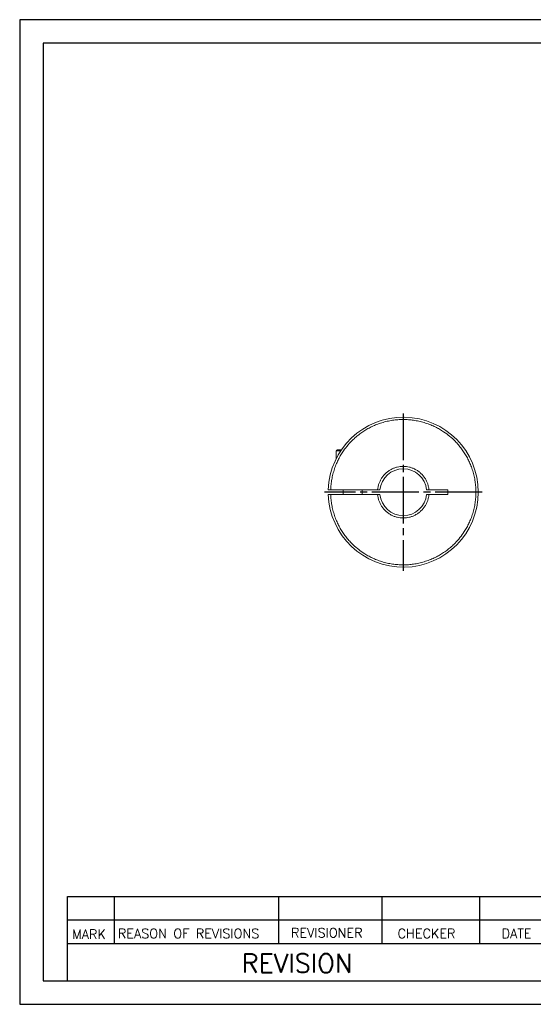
# Model space of a CAD drawing. Extents: x 10 to 307, y 10 to 220.
# Tile 1 of 4: x 10 to 120, y 10 to 220. Entities that reach past the tile are written whole.
import ezdxf

# ---------------------------------------------------------------- set-up
doc = ezdxf.new("R2010")
doc.units = 0
doc.header["$LTSCALE"] = 0.5
doc.header["$MEASUREMENT"] = 0
doc.linetypes.add('CENTER', pattern=[27, 20, -2, 3, -2])
doc.layers.get('0').update_dxf_attribs({"linetype": 'CONTINUOUS'})
doc.styles.get("Standard").update_dxf_attribs({"font": 'romans.shx', "bigfont": 'whgtxt.shx'})

msp = doc.modelspace()

# ---------------------------------------------------------------- linework, layer by layer
for p, q in [((307, 220), (10, 220)), ((10, 220), (10, 10)), ((302, 215), (15, 215)), ((15, 215), (15, 15)), ((20.1963, 15), (20.1963, 33)), ((20.1963, 33), (125, 33)), ((30.1963, 33), (30.1963, 23)), ((65.2416, 33), (65.2416, 23)), ((87.2739, 33), (87.2739, 23)), ((108.0991, 33), (108.0991, 23)), ((20.1963, 28), (125, 28)), ((20.1963, 23), (125, 23)), ((15, 15), (302, 15)), ((10, 10), (307, 10))]:
    msp.add_line(p, q)
at = {"color": 1, "linetype": 'CENTER'}
for p, q in [((91.8514, 136.0274), (91.8514, 102.4274)), ((108.6514, 119.2274), (75.0666, 119.2274))]:
    msp.add_line(p, q, dxfattribs=at)
at = {"color": 7, "linetype": 'Continuous', "lineweight": 15}
for p, q in [((77.5518, 128.0274), (77.5518, 126.4045)), ((78.4891, 128.0274), (77.5518, 128.0274)), ((75.8596, 119.7274), (76.3598, 119.7274)), ((76.3598, 119.7274), (86.3745, 119.7274)), ((79.0518, 119.7274), (79.0518, 118.7274)), ((83.0518, 118.7274), (83.0518, 119.7274)), ((86.3745, 119.7274), (86.8768, 119.7274)), ((96.8267, 119.7274), (97.329, 119.7274)), ((101.3518, 119.7274), (97.329, 119.7274)), ((101.3518, 119.7274), (101.3518, 118.7274)), ((76.3598, 118.7274), (75.8596, 118.7274)), ((86.3745, 118.7274), (76.3598, 118.7274)), ((86.8768, 118.7274), (86.3745, 118.7274)), ((86.8768, 118.7274), (86.8694, 118.7274)), ((97.329, 118.7274), (96.8267, 118.7274)), ((97.329, 118.7274), (101.3518, 118.7274))]:
    msp.add_line(p, q, dxfattribs=at)
for centre, radius, start, end in [((91.8518, 119.2274), 16, 181.790785, 178.209215), ((77.7518, 128.0274), 0.2, 90, 180), ((91.8518, 119.2274), 5, 5.73917, 174.26083), ((91.8518, 119.2274), 5, 185.73917, 354.26083)]:
    msp.add_arc(centre, radius, start, end, dxfattribs=at)
for points, knots in [([(76.3598, 119.7274), (76.3797, 120.102), (76.4195, 120.8506), (76.5841, 121.9756), (76.8295, 123.1071), (77.1678, 124.2384), (77.577, 125.3012), (78.0382, 126.2842), (78.5387, 127.1882), (79.1973, 128.2101), (80.0519, 129.32), (81.0207, 130.3414), (81.9395, 131.1595), (82.7733, 131.8055), (83.6433, 132.3892), (84.5441, 132.9099), (85.4712, 133.366), (86.4753, 133.7792), (87.5567, 134.1366), (88.703, 134.4194), (89.8452, 134.6112), (90.977, 134.7165), (92.1018, 134.7389), (93.2255, 134.6803), (94.3532, 134.5384), (95.4885, 134.31), (96.6253, 133.9903), (97.6945, 133.5983), (98.6848, 133.153), (99.5968, 132.6671), (100.6292, 132.0251), (101.7527, 131.1886), (102.7896, 130.2363), (103.6224, 129.3309), (104.2818, 128.5076), (104.8794, 127.6471), (105.4146, 126.7549), (105.8856, 125.8352), (106.3149, 124.8379), (106.6897, 123.7624), (106.991, 122.6208), (107.2011, 121.4819), (107.3247, 120.352), (107.3653, 119.2276), (107.3248, 118.1031), (107.2012, 116.9733), (106.9911, 115.8344), (106.6898, 114.6927), (106.315, 113.6173), (105.8858, 112.6199), (105.4147, 111.7002), (104.7894, 110.6576), (103.9711, 109.5207), (103.0357, 108.4686), (102.1438, 107.6213), (101.3312, 106.9487), (100.4805, 106.3373), (99.597, 105.7878), (98.6851, 105.302), (97.6948, 104.8566), (96.6255, 104.4646), (95.4889, 104.1449), (94.3536, 103.9164), (93.2258, 103.7746), (92.1022, 103.7159), (90.9772, 103.7383), (89.8456, 103.8437), (88.7034, 104.0353), (87.557, 104.3182), (86.4757, 104.6755), (85.4715, 105.0887), (84.5444, 105.5448), (83.4918, 106.1532), (82.3418, 106.9531), (81.2747, 107.8714), (80.4132, 108.7495), (79.7276, 109.5511), (79.1025, 110.3918), (78.5388, 111.2664), (78.0384, 112.1704), (77.5771, 113.1533), (77.1679, 114.2161), (76.8296, 115.3474), (76.5841, 116.4789), (76.4195, 117.6041), (76.3797, 118.3528), (76.3598, 118.7274)], [0, 0, 0, 0, 0.01167197, 0.02332677, 0.03535067, 0.04768868, 0.06004848, 0.07076843, 0.08146693, 0.09219176, 0.10859108, 0.12499601, 0.13593938, 0.14685983, 0.15780818, 0.16852812, 0.17922663, 0.18995145, 0.202306, 0.21464576, 0.2266723, 0.23832666, 0.24999997, 0.26166796, 0.2733241, 0.28535068, 0.29768869, 0.3100485, 0.32076844, 0.33146695, 0.34219177, 0.35859109, 0.37499602, 0.38593939, 0.39685984, 0.40780819, 0.41852814, 0.42922664, 0.43995146, 0.45230602, 0.46464578, 0.47667231, 0.48832667, 0.49999999, 0.51166797, 0.52332411, 0.5353507, 0.5476887, 0.56004851, 0.57076845, 0.58146696, 0.59219178, 0.60859111, 0.62499603, 0.6359394, 0.64685986, 0.65780821, 0.66852815, 0.67922666, 0.68995148, 0.70230603, 0.71464579, 0.72667233, 0.73832668, 0.75, 0.76166799, 0.77332412, 0.78535071, 0.79768872, 0.81004852, 0.82076847, 0.83146697, 0.84219179, 0.85859112, 0.87499605, 0.88593942, 0.89685987, 0.90780822, 0.91852816, 0.92922667, 0.93995149, 0.95230604, 0.9646458, 0.97667145, 0.98832535, 1, 1, 1, 1]), ([(78.6473, 128.2274), (78.523, 128.2274), (78.2497, 128.2274), (78.0029, 128.2274), (77.8469, 128.2274), (77.7664, 128.2274), (77.7567, 128.2274), (77.7518, 128.2274)], [0, 0, 0, 0, 0.22641946, 0.49799089, 0.66586889, 0.83231169, 1, 1, 1, 1]), ([(97.329, 119.7274), (97.3018, 119.9445), (97.2476, 120.3771), (97.0688, 121.0085), (96.8162, 121.627), (96.4806, 122.2254), (96.0614, 122.7906), (95.5702, 123.3006), (95.0177, 123.7433), (94.4168, 124.1096), (93.7903, 124.389), (93.1513, 124.5858), (92.5062, 124.7021), (91.8519, 124.7401), (91.1976, 124.7022), (90.5526, 124.5858), (89.9135, 124.3892), (89.287, 124.1097), (88.686, 123.7435), (88.1335, 123.3008), (87.6423, 122.7908), (87.2231, 122.2257), (86.8875, 121.6272), (86.6347, 121.0086), (86.4559, 120.3772), (86.4017, 119.9446), (86.3745, 119.7274)], [0, 0, 0, 0, 0.04029676, 0.08029901, 0.12058194, 0.16329378, 0.2064628, 0.24999938, 0.29350811, 0.33667652, 0.37941681, 0.41969267, 0.45969492, 0.49999969, 0.54027554, 0.58027779, 0.62058255, 0.66329439, 0.70646342, 0.74999999, 0.79350873, 0.83667714, 0.87941743, 0.919686, 0.95968825, 1, 1, 1, 1]), ([(86.3745, 118.7274), (86.4017, 118.5103), (86.4559, 118.0778), (86.6347, 117.4464), (86.8874, 116.8278), (87.223, 116.2294), (87.6421, 115.6642), (88.1333, 115.1543), (88.6858, 114.7115), (89.2867, 114.3453), (89.9133, 114.0658), (90.5523, 113.8691), (91.1973, 113.7527), (91.8516, 113.7147), (92.5059, 113.7526), (93.1509, 113.869), (93.79, 114.0657), (94.4165, 114.3452), (95.0175, 114.7113), (95.57, 115.1541), (96.0612, 115.664), (96.4804, 116.2292), (96.816, 116.8276), (97.0689, 117.4462), (97.2476, 118.0776), (97.3018, 118.5103), (97.329, 118.7274)], [0, 0, 0, 0, 0.04029676, 0.08029901, 0.12058194, 0.16329378, 0.2064628, 0.24999938, 0.29350811, 0.33667652, 0.37941681, 0.41969267, 0.45969492, 0.49999969, 0.54027554, 0.58027779, 0.62058255, 0.66329439, 0.70646342, 0.74999999, 0.79350873, 0.83667714, 0.87941743, 0.919686, 0.95968825, 1, 1, 1, 1])]:
    msp.add_open_spline(points, degree=3, knots=knots, dxfattribs=at)

# ---------------------------------------------------------------- texts
for s, height, p in [('MARK', 2, (21.1824, 23.9345)), ('REASON OF REVISIONS', 2, (30.9592, 24.0975)), ('REVISIONER', 2, (67.9048, 24.2605)), ('CHECKER', 2, (90.6455, 24.0975)), ('DATE', 2, (112.8572, 24.0975)), ('REVISION', 4, (57.354, 16.762))]:
    msp.add_text(s, height=height).set_placement(p)

doc.saveas('drawing.dxf')
